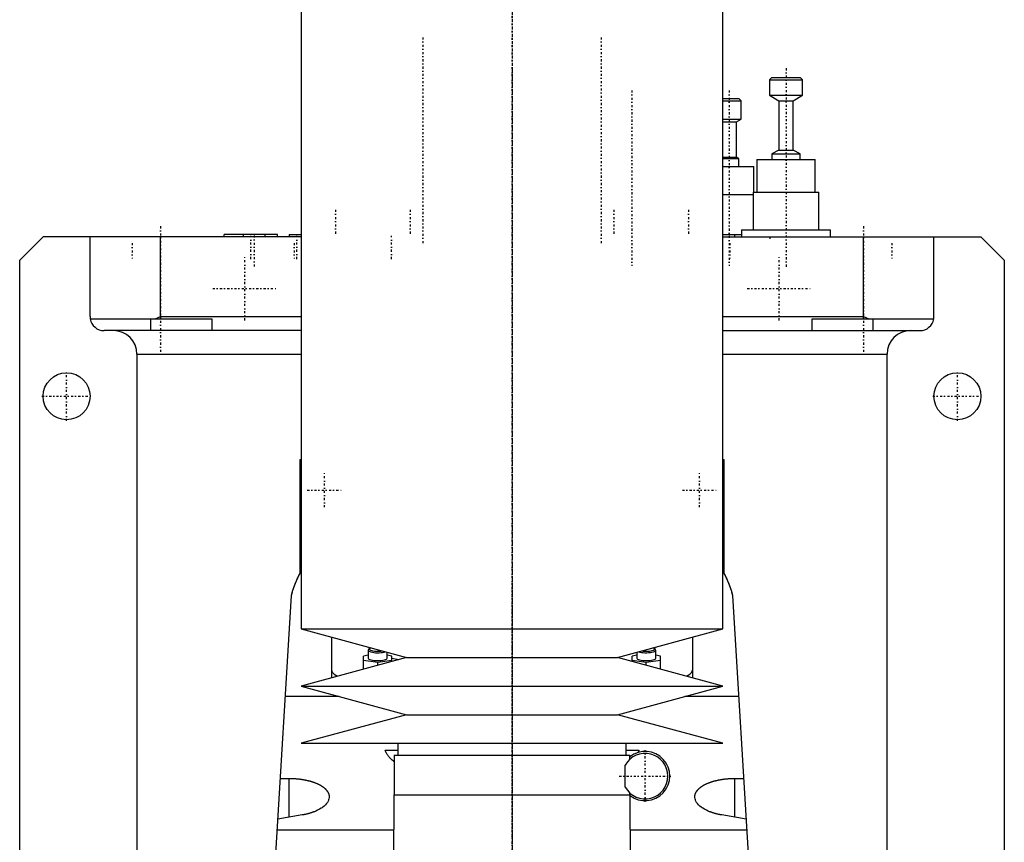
# Model space of a CAD drawing. Extents: x -105 to 105, y -146 to 645.
# Tile 3 of 4: x -105 to 105, y 187 to 363. Entities that reach past the tile are written whole.
import ezdxf

# ---------------------------------------------------------------- set-up
doc = ezdxf.new("R2010")
doc.units = 0
doc.linetypes.add('CENTER', pattern=[1.5, 0.45, -0.5, 0.05, -0.5])
doc.layers.add('AM_0', color=7, linetype='CONTINUOUS')
doc.layers.add('AM_7', color=7, linetype='CENTER')

msp = doc.modelspace()

# ---------------------------------------------------------------- linework, layer by layer
at = {"layer": 'AM_0', "color": 7, "linetype": 'CONTINUOUS'}
for p, q in [((-45, 375.5), (-45, 232.9)), ((45, 232.9), (45, 375.5)), ((55.44, 350.5), (54.94, 350)), ((54.94, 350), (54.94, 346.7)), ((54.94, 350), (61.94, 350)), ((55.44, 350.5), (61.44, 350.5)), ((61.94, 350), (61.44, 350.5)), ((61.94, 346.7), (61.94, 350)), ((54.94, 346.7), (56.94, 345.5)), ((54.94, 346.7), (61.94, 346.7)), ((59.94, 345.5), (61.94, 346.7)), ((45, 346), (48.35, 346)), ((45, 345.5), (48.85, 345.5)), ((48.85, 345.5), (48.35, 346)), ((48.85, 341.6), (48.85, 345.5)), ((56.94, 345.5), (56.94, 335)), ((56.94, 345.5), (59.94, 345.5)), ((59.94, 335), (59.94, 345.5)), ((45, 341.6), (48.85, 341.6)), ((45, 341), (47.85, 341)), ((47.85, 341), (48.85, 341.6)), ((47.85, 333.5), (47.85, 341)), ((56.94, 335), (55.44, 334.2)), ((55.44, 334.2), (55.44, 333)), ((55.44, 334.2), (61.44, 334.2)), ((56.94, 335), (59.94, 335)), ((61.44, 334.2), (59.94, 335)), ((61.44, 333), (61.44, 334.2)), ((45, 333.5), (47.85, 333.5)), ((45, 333.2), (48.35, 333.2)), ((48.35, 333.2), (47.85, 333.5)), ((48.35, 331.5), (48.35, 333.2)), ((52.19, 333), (52.19, 326)), ((52.19, 333), (64.69, 333)), ((64.69, 326), (64.69, 333)), ((45, 331.5), (51.6, 331.5)), ((51.6, 326), (51.6, 331.5)), ((45, 325.5), (51.44, 325.5)), ((51.44, 326), (51.44, 318)), ((51.44, 326), (65.44, 326)), ((65.44, 318), (65.44, 326)), ((48.94, 318), (48.94, 316.5)), ((48.94, 318), (67.94, 318)), ((67.94, 316.5), (67.94, 318)), ((-105, 311.5), (-100, 316.5)), ((-45, 316.5), (-100, 316.5)), ((-90, 299.5), (-90, 316.5)), ((-75, 299.5), (-75, 316.5)), ((-50, 317), (-61.4, 317)), ((-61.4, 316.5), (-61.4, 317)), ((-57.28, 316.5), (-57.28, 317)), ((-52.68, 316.5), (-52.68, 317)), ((-50, 316.5), (-50, 317)), ((-47.5, 317), (-47.5, 316.5)), ((-47.5, 317), (-45.04, 317)), ((45, 316.5), (100, 316.5)), ((45.05, 317), (47.5, 317)), ((47.5, 316.5), (47.5, 317)), ((47.5, 317), (48.94, 317)), ((75, 299.5), (75, 316.5)), ((90, 299.5), (90, 316.5)), ((100, 316.5), (105, 311.5)), ((-105, 21.5), (-105, 311.5)), ((105, 311.5), (105, 21.5)), ((-89.96, 299), (-64, 299)), ((-77, 296.5), (-77, 299)), ((-76.12, 299), (-75, 299.5)), ((-75, 299.5), (-45, 299.5)), ((-64, 299), (-64, 296.5)), ((45, 299.5), (75, 299.5)), ((64, 299), (89.96, 299)), ((64, 296.5), (64, 299)), ((75, 299.5), (76.12, 299)), ((77, 296.5), (77, 299)), ((-45, 296.5), (-87, 296.5)), ((45, 296.5), (87, 296.5)), ((-80, 291.5), (-80, 30)), ((-80, 291.5), (-45.02, 291.5)), ((45.02, 291.5), (80, 291.5)), ((80, 30), (80, 291.5)), ((-45.21, 244.67), (-45.21, 269)), ((-45.21, 269), (-45.01, 269)), ((45.01, 269), (45.21, 269)), ((45.21, 269), (45.21, 244.67)), ((-57, 77.05), (-47, 240)), ((47, 240), (57, 77.05)), ((-45, 232.9), (-22.5, 226.8)), ((-45, 232.9), (45, 232.9)), ((-38.5, 231.14), (-38.5, 222.46)), ((22.5, 226.8), (45, 232.9)), ((38.5, 231.14), (38.5, 222.46)), ((-22.5, 226.8), (-45, 220.7)), ((-30.65, 227.26), (-31.65, 227.11)), ((-31.65, 224.32), (-31.65, 227.11)), ((-30.58, 228.47), (-30.65, 228.33)), ((-30.65, 228.33), (-30.65, 226.64)), ((-30.34, 228.69), (-30.58, 228.47)), ((-26.65, 226.64), (-26.65, 227.93)), ((-25.65, 227.11), (-26.65, 227.26)), ((-25.65, 225.95), (-25.65, 227.11)), ((-22.5, 226.8), (22.5, 226.8)), ((45, 220.7), (22.5, 226.8)), ((26.65, 227.26), (25.65, 227.11)), ((25.65, 225.95), (25.65, 227.11)), ((26.65, 227.93), (26.65, 226.64)), ((30.58, 228.47), (30.34, 228.69)), ((30.65, 226.64), (30.65, 228.33)), ((31.65, 227.11), (30.65, 227.26)), ((31.65, 224.32), (31.65, 227.11)), ((-31.65, 226.21), (-28.65, 225.77)), ((-28.65, 225.77), (-25.65, 226.21)), ((-28.65, 225.13), (-28.65, 225.77)), ((-25.65, 226.67), (-24.13, 226.36)), ((25.65, 226.21), (28.65, 225.77)), ((28.65, 225.77), (31.65, 226.21)), ((28.65, 225.13), (28.65, 225.77)), ((-45, 220.7), (-22.5, 214.6)), ((-45, 220.7), (45, 220.7)), ((22.5, 214.6), (45, 220.7)), ((-36.89, 218.5), (-48.32, 218.5)), ((48.32, 218.5), (36.89, 218.5)), ((-22.5, 214.6), (-45, 208.5)), ((-22.5, 214.6), (22.5, 214.6)), ((45, 208.5), (22.5, 214.6)), ((-45, 208.5), (45, 208.5)), ((-24.35, 208.5), (-24.35, 206)), ((24.35, 206), (24.35, 208.5)), ((-27.08, 207), (-24.35, 207)), ((-25.15, 206), (-25.15, 197.5)), ((-25.15, 206), (25.15, 206)), ((24.35, 207), (27.08, 207)), ((25.15, 205.1), (25.15, 206)), ((24.16, 199.15), (24.16, 203.85)), ((-49.39, 201.01), (-47.5, 201.01)), ((-47.5, 192.75), (-47.5, 201.01)), ((47.5, 192.75), (47.5, 201.01)), ((47.5, 201.01), (49.39, 201.01)), ((-25.18, 197.5), (-25.43, 161.82)), ((-25.18, 197.5), (25.18, 197.5)), ((25, 197.5), (25.01, 197.49)), ((25.15, 197.5), (25.15, 197.9)), ((25.43, 161.82), (25.18, 197.5)), ((-44.74, 193.21), (-49.92, 192.34)), ((49.92, 192.34), (44.74, 193.21)), ((-25.23, 190), (-50.07, 190)), ((50.07, 190), (25.23, 190))]:
    msp.add_line(p, q, dxfattribs=at)
for points in [[(-30.65, 228.33), (-30.61, 228.23), (-30.5, 228.13), (-30.32, 228.05), (-30.08, 227.97), (-29.78, 227.9), (-29.44, 227.85), (-29.08, 227.82), (-28.69, 227.81), (-28.31, 227.82), (-27.93, 227.85), (-27.59, 227.89), (-27.28, 227.95), (-27.02, 228.03)], [(-30.34, 228.69), (-30.4, 228.6), (-30.38, 228.51), (-30.3, 228.42), (-30.15, 228.34), (-29.93, 228.26), (-29.67, 228.2), (-29.36, 228.16), (-29.02, 228.13), (-28.66, 228.12), (-28.31, 228.13), (-27.97, 228.15), (-27.66, 228.2)], [(-30.04, 228.84), (-30.22, 228.77), (-30.34, 228.69)], [(27.02, 228.03), (27.29, 227.95), (27.6, 227.89), (27.96, 227.84), (28.35, 227.82), (28.75, 227.81), (29.14, 227.83), (29.51, 227.86), (29.85, 227.92), (30.15, 227.99), (30.38, 228.07), (30.54, 228.16), (30.63, 228.26), (30.64, 228.37), (30.58, 228.47)], [(27.66, 228.2), (27.97, 228.15), (28.31, 228.13), (28.66, 228.12), (29.02, 228.13), (29.36, 228.16), (29.67, 228.2), (29.93, 228.26), (30.15, 228.34), (30.3, 228.42), (30.38, 228.51), (30.4, 228.6), (30.34, 228.69)], [(30.34, 228.69), (30.22, 228.77), (30.04, 228.84)], [(-30.65, 226.64), (-30.61, 226.54), (-30.5, 226.44), (-30.31, 226.35), (-30.06, 226.27), (-29.76, 226.21), (-29.42, 226.16), (-29.04, 226.13), (-28.65, 226.12), (-28.26, 226.13), (-27.88, 226.16), (-27.54, 226.21), (-27.24, 226.27), (-26.99, 226.35), (-26.8, 226.44), (-26.69, 226.54), (-26.65, 226.64)], [(26.65, 226.64), (26.69, 226.54), (26.8, 226.44), (26.99, 226.35), (27.24, 226.27), (27.54, 226.21), (27.88, 226.16), (28.26, 226.13), (28.65, 226.12), (29.04, 226.13), (29.42, 226.16), (29.76, 226.21), (30.06, 226.27), (30.31, 226.35), (30.5, 226.44), (30.61, 226.54), (30.65, 226.64)], [(-38.5, 224.09), (-38.35, 223.65), (-37.92, 223.22), (-37.21, 222.82)], [(37.21, 222.82), (37.92, 223.22), (38.35, 223.65), (38.5, 224.09)]]:
    msp.add_lwpolyline(points, dxfattribs=at)
for points in [[(-90, 299.5, 0), (-90, 299.42, 0), (-89.99, 299.25, 0), (-89.97, 299.08, 0), (-89.96, 299, 0)], [(89.96, 299, 0), (89.97, 299.08, 0), (89.99, 299.25, 0), (90, 299.42, 0), (90, 299.5, 0)], [(-47, 240, 0), (-46.79, 240.92, 0), (-46.2, 242.66, 0), (-45.44, 244.27, 0), (-45, 245.02, 0)], [(-47, 240, 0), (-46.97, 240.16, 0), (-46.9, 240.47, 0), (-46.82, 240.78, 0), (-46.78, 240.94, 0), (-46.74, 241.09, 0), (-46.65, 241.4, 0), (-46.55, 241.71, 0), (-46.45, 242.01, 0), (-46.34, 242.31, 0), (-46.23, 242.6, 0), (-46.17, 242.74, 0), (-46.11, 242.89, 0), (-45.99, 243.17, 0), (-45.86, 243.44, 0), (-45.74, 243.71, 0), (-45.6, 243.96, 0), (-45.47, 244.21, 0), (-45.4, 244.34, 0), (-45.34, 244.46, 0), (-45.2, 244.69, 0), (-45.07, 244.91, 0), (-45, 245.02, 0)], [(45, 245.02, 0), (45.44, 244.27, 0), (46.2, 242.66, 0), (46.79, 240.92, 0), (47, 240, 0)], [(45, 245.02, 0), (45.07, 244.91, 0), (45.2, 244.69, 0), (45.34, 244.46, 0), (45.4, 244.34, 0), (45.47, 244.21, 0), (45.6, 243.96, 0), (45.74, 243.71, 0), (45.86, 243.44, 0), (45.99, 243.17, 0), (46.11, 242.89, 0), (46.17, 242.74, 0), (46.23, 242.6, 0), (46.34, 242.31, 0), (46.45, 242.01, 0), (46.55, 241.71, 0), (46.65, 241.4, 0), (46.74, 241.09, 0), (46.78, 240.94, 0), (46.82, 240.78, 0), (46.9, 240.47, 0), (46.97, 240.16, 0), (47, 240, 0)], [(-25.15, 204.55, 0), (-25.23, 204.62, 0), (-25.38, 204.75, 0), (-25.53, 204.89, 0), (-25.6, 204.95, 0), (-25.67, 205.02, 0), (-25.8, 205.15, 0), (-25.93, 205.29, 0), (-26.06, 205.42, 0), (-26.17, 205.56, 0), (-26.29, 205.7, 0), (-26.34, 205.77, 0), (-26.39, 205.83, 0), (-26.5, 205.97, 0), (-26.59, 206.11, 0), (-26.68, 206.25, 0), (-26.77, 206.38, 0), (-26.85, 206.52, 0), (-26.89, 206.59, 0), (-26.92, 206.66, 0), (-26.99, 206.79, 0), (-27.05, 206.93, 0), (-27.08, 207, 0)], [(27.08, 207, 0), (27.05, 206.92, 0), (26.97, 206.76, 0), (26.89, 206.6, 0), (26.84, 206.52, 0)], [(-47.5, 201.01, 0), (-47.44, 201.01, 0), (-47.31, 201.01, 0), (-47.19, 201, 0), (-47.12, 201, 0), (-47.06, 201, 0), (-46.93, 201, 0), (-46.81, 200.99, 0), (-46.68, 200.99, 0), (-46.55, 200.98, 0), (-46.42, 200.98, 0), (-46.36, 200.97, 0), (-46.3, 200.97, 0), (-46.17, 200.96, 0), (-46.04, 200.95, 0), (-45.91, 200.94, 0), (-45.79, 200.93, 0), (-45.66, 200.91, 0), (-45.6, 200.91, 0), (-45.53, 200.9, 0), (-45.41, 200.89, 0), (-45.28, 200.87, 0), (-45.22, 200.86, 0), (-45.15, 200.86, 0), (-45.03, 200.84, 0), (-44.9, 200.82, 0), (-44.84, 200.81, 0), (-44.78, 200.8, 0), (-44.66, 200.78, 0), (-44.53, 200.76, 0), (-44.41, 200.74, 0), (-44.29, 200.72, 0), (-44.17, 200.7, 0), (-44.11, 200.69, 0), (-44.05, 200.67, 0), (-43.93, 200.65, 0), (-43.82, 200.63, 0), (-43.7, 200.6, 0), (-43.59, 200.57, 0), (-43.47, 200.55, 0), (-43.41, 200.53, 0), (-43.36, 200.52, 0), (-43.25, 200.49, 0), (-43.14, 200.46, 0), (-43.03, 200.43, 0), (-42.92, 200.4, 0), (-42.81, 200.37, 0), (-42.76, 200.35, 0), (-42.71, 200.33, 0), (-42.6, 200.3, 0), (-42.5, 200.27, 0), (-42.4, 200.23, 0), (-42.3, 200.2, 0), (-42.2, 200.16, 0), (-42.16, 200.15, 0), (-42.11, 200.13, 0), (-42.01, 200.09, 0), (-41.92, 200.06, 0), (-41.83, 200.02, 0), (-41.74, 199.98, 0), (-41.65, 199.95, 0), (-41.61, 199.93, 0), (-41.57, 199.91, 0), (-41.48, 199.87, 0), (-41.4, 199.83, 0), (-41.36, 199.81, 0), (-41.32, 199.79, 0), (-41.24, 199.75, 0), (-41.15, 199.71, 0), (-41.11, 199.69, 0), (-41.07, 199.67, 0), (-41, 199.63, 0), (-40.92, 199.58, 0), (-40.84, 199.54, 0), (-40.77, 199.5, 0), (-40.69, 199.45, 0), (-40.66, 199.43, 0), (-40.62, 199.41, 0), (-40.55, 199.36, 0), (-40.48, 199.31, 0), (-40.41, 199.27, 0), (-40.35, 199.22, 0), (-40.28, 199.17, 0), (-40.25, 199.15, 0), (-40.22, 199.12, 0), (-40.15, 199.08, 0), (-40.09, 199.03, 0), (-40.03, 198.98, 0), (-39.98, 198.93, 0), (-39.92, 198.88, 0), (-39.89, 198.85, 0), (-39.87, 198.83, 0), (-39.81, 198.77, 0), (-39.76, 198.72, 0), (-39.71, 198.67, 0), (-39.66, 198.62, 0), (-39.62, 198.57, 0), (-39.59, 198.54, 0), (-39.57, 198.51, 0), (-39.53, 198.46, 0), (-39.49, 198.41, 0), (-39.45, 198.35, 0), (-39.41, 198.3, 0), (-39.37, 198.25, 0), (-39.36, 198.22, 0), (-39.34, 198.19, 0), (-39.31, 198.14, 0), (-39.27, 198.08, 0), (-39.26, 198.06, 0), (-39.25, 198.03, 0), (-39.22, 197.98, 0), (-39.19, 197.92, 0), (-39.18, 197.89, 0), (-39.17, 197.87, 0), (-39.14, 197.81, 0), (-39.12, 197.76, 0), (-39.1, 197.7, 0), (-39.09, 197.65, 0), (-39.07, 197.59, 0), (-39.06, 197.56, 0), (-39.06, 197.54, 0), (-39.04, 197.48, 0), (-39.03, 197.43, 0), (-39.02, 197.37, 0), (-39.02, 197.32, 0), (-39.01, 197.27, 0), (-39.01, 197.24, 0), (-39, 197.21, 0), (-39, 197.16, 0), (-39, 197.1, 0), (-39, 197.08, 0)], [(39, 197.08, 0), (39, 197.1, 0), (39, 197.16, 0), (39, 197.21, 0), (39.01, 197.24, 0), (39.01, 197.27, 0), (39.02, 197.32, 0), (39.02, 197.37, 0), (39.03, 197.43, 0), (39.04, 197.48, 0), (39.06, 197.54, 0), (39.06, 197.57, 0), (39.07, 197.59, 0), (39.09, 197.65, 0), (39.1, 197.7, 0), (39.12, 197.76, 0), (39.14, 197.81, 0), (39.17, 197.87, 0), (39.18, 197.89, 0), (39.19, 197.92, 0), (39.22, 197.98, 0), (39.25, 198.03, 0), (39.26, 198.06, 0), (39.28, 198.09, 0), (39.31, 198.14, 0), (39.34, 198.19, 0), (39.36, 198.22, 0), (39.37, 198.25, 0), (39.41, 198.3, 0), (39.45, 198.36, 0), (39.49, 198.41, 0), (39.53, 198.46, 0), (39.57, 198.52, 0), (39.6, 198.54, 0), (39.62, 198.57, 0), (39.67, 198.62, 0), (39.71, 198.67, 0), (39.76, 198.73, 0), (39.82, 198.78, 0), (39.87, 198.83, 0), (39.9, 198.85, 0), (39.92, 198.88, 0), (39.98, 198.93, 0), (40.04, 198.98, 0), (40.1, 199.03, 0), (40.16, 199.08, 0), (40.22, 199.13, 0), (40.25, 199.15, 0), (40.28, 199.17, 0), (40.35, 199.22, 0), (40.42, 199.27, 0), (40.48, 199.32, 0), (40.55, 199.36, 0), (40.63, 199.41, 0), (40.66, 199.43, 0), (40.7, 199.45, 0), (40.77, 199.5, 0), (40.85, 199.54, 0), (40.92, 199.58, 0), (41, 199.63, 0), (41.08, 199.67, 0), (41.12, 199.69, 0), (41.16, 199.71, 0), (41.24, 199.75, 0), (41.32, 199.79, 0), (41.36, 199.81, 0), (41.4, 199.83, 0), (41.48, 199.87, 0), (41.57, 199.91, 0), (41.61, 199.93, 0), (41.66, 199.95, 0), (41.74, 199.98, 0), (41.83, 200.02, 0), (41.93, 200.06, 0), (42.02, 200.09, 0), (42.11, 200.13, 0), (42.16, 200.15, 0), (42.21, 200.17, 0), (42.31, 200.2, 0), (42.41, 200.24, 0), (42.51, 200.27, 0), (42.61, 200.3, 0), (42.71, 200.34, 0), (42.77, 200.35, 0), (42.82, 200.37, 0), (42.93, 200.4, 0), (43.03, 200.43, 0), (43.14, 200.46, 0), (43.25, 200.49, 0), (43.36, 200.52, 0), (43.42, 200.53, 0), (43.48, 200.55, 0), (43.59, 200.57, 0), (43.71, 200.6, 0), (43.82, 200.63, 0), (43.94, 200.65, 0), (44.06, 200.68, 0), (44.12, 200.69, 0), (44.18, 200.7, 0), (44.3, 200.72, 0), (44.42, 200.74, 0), (44.54, 200.77, 0), (44.66, 200.79, 0), (44.79, 200.8, 0), (44.85, 200.81, 0), (44.91, 200.82, 0), (45.03, 200.84, 0), (45.16, 200.86, 0), (45.22, 200.87, 0), (45.28, 200.87, 0), (45.41, 200.89, 0), (45.54, 200.9, 0), (45.6, 200.91, 0), (45.66, 200.92, 0), (45.79, 200.93, 0), (45.92, 200.94, 0), (46.04, 200.95, 0), (46.17, 200.96, 0), (46.3, 200.97, 0), (46.36, 200.97, 0), (46.43, 200.98, 0), (46.55, 200.98, 0), (46.68, 200.99, 0), (46.81, 200.99, 0), (46.93, 201, 0), (47.06, 201, 0), (47.12, 201, 0), (47.19, 201, 0), (47.31, 201.01, 0), (47.44, 201.01, 0), (47.5, 201.01, 0)], [(-39, 197.08, 0), (-39, 196.95, 0), (-39.04, 196.69, 0), (-39.11, 196.42, 0), (-39.16, 196.29, 0), (-39.23, 196.16, 0), (-39.38, 195.89, 0), (-39.57, 195.63, 0), (-39.8, 195.37, 0), (-40.06, 195.12, 0), (-40.36, 194.88, 0), (-40.52, 194.76, 0), (-40.69, 194.65, 0), (-41.06, 194.43, 0), (-41.45, 194.22, 0), (-41.86, 194.03, 0), (-42.12, 193.92, 0), (-42.2, 193.89, 0), (-42.28, 193.86, 0), (-42.32, 193.85, 0), (-42.36, 193.84, 0), (-42.43, 193.81, 0), (-42.52, 193.78, 0), (-42.6, 193.75, 0), (-42.68, 193.72, 0), (-42.76, 193.69, 0), (-42.8, 193.68, 0), (-42.85, 193.67, 0), (-42.93, 193.64, 0), (-43.02, 193.61, 0), (-43.06, 193.6, 0), (-43.11, 193.59, 0), (-43.19, 193.56, 0), (-43.28, 193.54, 0), (-43.33, 193.52, 0), (-43.37, 193.51, 0), (-43.46, 193.49, 0), (-43.55, 193.46, 0), (-43.64, 193.44, 0), (-43.74, 193.42, 0), (-43.83, 193.4, 0), (-43.88, 193.39, 0), (-43.92, 193.37, 0), (-44.02, 193.35, 0), (-44.11, 193.33, 0), (-44.21, 193.31, 0), (-44.3, 193.29, 0), (-44.4, 193.27, 0), (-44.45, 193.27, 0), (-44.5, 193.26, 0), (-44.6, 193.24, 0), (-44.69, 193.22, 0), (-44.74, 193.21, 0)], [(44.74, 193.21, 0), (44.69, 193.22, 0), (44.6, 193.24, 0), (44.5, 193.26, 0), (44.45, 193.27, 0), (44.4, 193.27, 0), (44.31, 193.29, 0), (44.21, 193.31, 0), (44.11, 193.33, 0), (44.02, 193.35, 0), (43.92, 193.37, 0), (43.88, 193.38, 0), (43.83, 193.4, 0), (43.74, 193.42, 0), (43.65, 193.44, 0), (43.55, 193.46, 0), (43.46, 193.49, 0), (43.37, 193.51, 0), (43.33, 193.52, 0), (43.28, 193.54, 0), (43.2, 193.56, 0), (43.11, 193.59, 0), (43.06, 193.6, 0), (43.02, 193.61, 0), (42.94, 193.64, 0), (42.85, 193.67, 0), (42.81, 193.68, 0), (42.77, 193.69, 0), (42.68, 193.72, 0), (42.6, 193.75, 0), (42.52, 193.78, 0), (42.44, 193.81, 0), (42.36, 193.83, 0), (42.32, 193.85, 0), (42.28, 193.86, 0), (42.2, 193.89, 0), (42.12, 193.92, 0), (41.86, 194.03, 0), (41.45, 194.22, 0), (41.06, 194.43, 0), (40.7, 194.65, 0), (40.53, 194.76, 0), (40.36, 194.88, 0), (40.06, 195.12, 0), (39.8, 195.37, 0), (39.57, 195.63, 0), (39.38, 195.89, 0), (39.23, 196.16, 0), (39.16, 196.29, 0), (39.11, 196.42, 0), (39.04, 196.69, 0), (39, 196.95, 0), (39, 197.08, 0)]]:
    msp.add_polyline3d(points, dxfattribs=at)
for centre in [(-95, 282.5), (95, 282.5)]:
    msp.add_circle(centre, 5, dxfattribs=at)
for centre, radius, start, end in [((-87, 299.5), 3, 189.5941, 270), ((87, 299.5), 3, 270, 350.4059), ((-85, 291.5), 5, 0, 90), ((85, 291.5), 5, 90, 180), ((28.4, 201.5), 4.85, 208.9541, 151.0459), ((28.4, 201.5), 5.25, 232.114, 128.2466)]:
    msp.add_arc(centre, radius, start, end, dxfattribs=at)
at = {"layer": 'AM_7', "color": 4, "linetype": 'CENTER'}
for p, q in [((0, 644.98), (0, -146.47)), ((0, 384.4), (0, 188.6)), ((-19, 359), (-19, 315)), ((19, 359), (19, 315)), ((0, 352.43), (0, -16.93)), ((58.44, 352.43), (58.44, 310.07)), ((25.57, 347.7), (25.57, 310.3)), ((46.35, 347.7), (46.35, 310.3)), ((-37.67, 322.25), (-37.67, 316.75)), ((-21.75, 322.25), (-21.75, 316.75)), ((21.75, 322.25), (21.75, 316.75)), ((37.67, 322.25), (37.67, 316.75)), ((-75, 318.75), (-75, 291.25)), ((75, 318.75), (75, 291.25)), ((-81, 315.15), (-81, 311.85)), ((-55.7, 311.77), (-55.7, 316.73)), ((-55, 316.8), (-55, 310.2)), ((-46.46, 315.15), (-46.46, 311.85)), ((-45.92, 311.77), (-45.92, 316.73)), ((-25.69, 311.77), (-25.69, 316.73)), ((46.46, 315.15), (46.46, 311.85)), ((55, 316.52), (55, 315.98)), ((81, 315.15), (81, 311.85)), ((-57, 298.68), (-57, 312.32)), ((57, 298.68), (57, 312.32)), ((-63.83, 305.5), (-50.17, 305.5)), ((50.17, 305.5), (63.83, 305.5)), ((-95, 277.25), (-95, 287.75)), ((95, 277.25), (95, 287.75)), ((-100.25, 282.5), (-89.75, 282.5)), ((89.75, 282.5), (100.25, 282.5)), ((-40, 258.82), (-40, 266.18)), ((40, 258.82), (40, 266.18)), ((-43.67, 262.5), (-36.33, 262.5)), ((36.33, 262.5), (43.67, 262.5)), ((0, 242.7), (0, -37.19)), ((28.4, 195.99), (28.4, 207.01)), ((22.89, 201.5), (33.91, 201.5))]:
    msp.add_line(p, q, dxfattribs=at)

doc.saveas('drawing.dxf')
